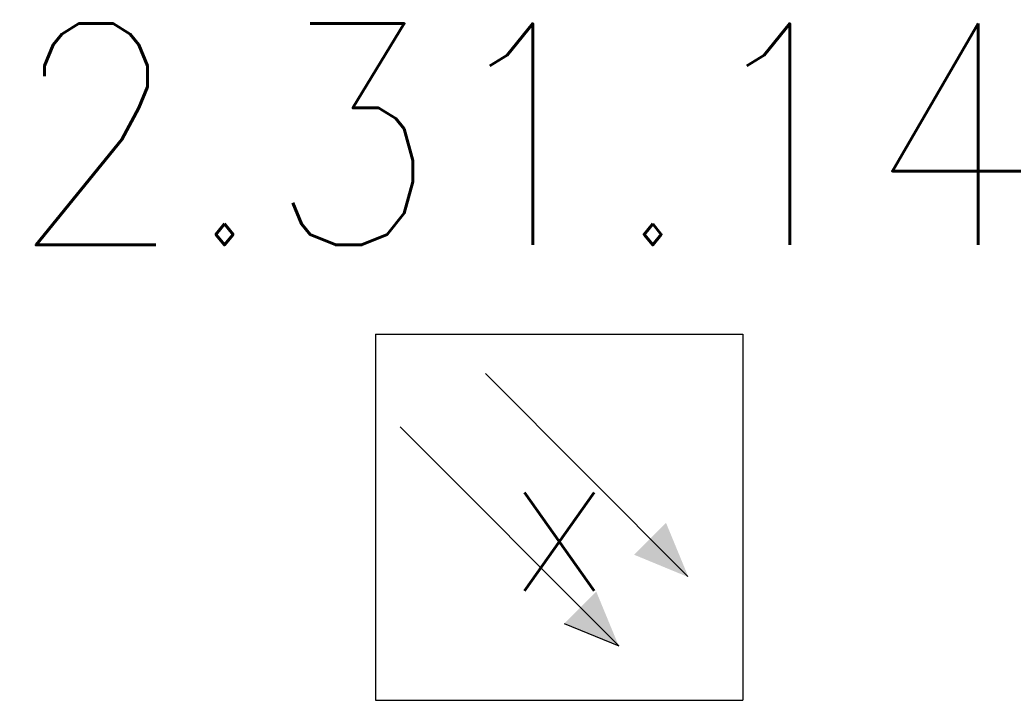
# Model space of a CAD drawing. Header units: millimetres. Extents: x -4577 to 1032787, y -66234 to 201209.
# Tile 59 of 256: x 18617 to 19151, y -21773 to -21404. Entities that reach past the tile are written whole.
import ezdxf
from ezdxf.enums import TextEntityAlignment as Align

# ---------------------------------------------------------------- set-up
doc = ezdxf.new("R2010")
doc.units = ezdxf.units.MM
doc.layers.add('510_5_2OG_ELT_1004$0$E__FM_BRANDM', color=1, linetype='Continuous')
doc.layers.add('510_5_2OG_ELT_1004$0$E__SYM3DPOS', color=2, linetype='Continuous', plot=False)
doc.styles.add('510_5_2OG_ELT_1004$0$Standard', font='simplex.shx')
doc.styles.add('510_5_2OG_ELT_1004$0$TXT', font='TXT.SHX', dxfattribs={"width": 0.7})

# ---------------------------------------------------------------- blocks, each defined once
blk = doc.blocks.new('510_5_2OG_ELT_1004$0$rmelder')
at = {"linetype": 'Continuous'}
for p, q in [((-0.09958, 0.09929), (-0.09958, -0.09929)), ((-0.09958, 0.09929), (0.09958, 0.09929)), ((0.09958, 0.09929), (0.09958, -0.09929)), ((0.00274, -0.05757), (0.03221, -0.06974))]:
    blk.add_line(p, q, dxfattribs=at)
for p, q in [((-0.04002, 0.07786), (0.06974, -0.03221)), ((-0.08626, 0.04902), (0.03221, -0.06974)), ((-0.09958, -0.09929), (0.09958, -0.09929))]:
    blk.add_line(p, q)
for points in [[(0.04057, -0.02034), (0.05787, -0.00304), (0.07003, -0.03251), (0.05787, -0.00304)], [(0.00274, -0.05757), (0.02004, -0.04027), (0.03221, -0.06974), (0.02004, -0.04027)]]:
    blk.add_solid(points)
at = {"layer": '510_5_2OG_ELT_1004$0$E__FM_BRANDM', "style": '510_5_2OG_ELT_1004$0$TXT', "flags": 1}
blk.add_attdef('EC_APPTAG', (0, 0), '', height=125, dxfattribs=at)
blk = doc.blocks.new('510_5_2OG_ELT_1004')
at = {"layer": '510_5_2OG_ELT_1004$0$E__FM_BRANDM', "lineweight": 25}
ref = blk.add_blockref('510_5_2OG_ELT_1004$0$rmelder', (18909.46, -21673.47), dxfattribs=dict(at, xscale=1000, yscale=1000, zscale=1000))
ref.add_attrib('EC_3DPOS', 'x', dxfattribs={"layer": '510_5_2OG_ELT_1004$0$E__SYM3DPOS', "height": 80, "style": '510_5_2OG_ELT_1004$0$TXT'}).set_placement((18909.46, -21673.47), align=Align.MIDDLE)
at = {"layer": '510_5_2OG_ELT_1004$0$E__FM_BRANDM', "lineweight": 25, "insert": (18610.45, -21405.79), "char_height": 120, "width": 2427.9008, "attachment_point": 1, "style": '510_5_2OG_ELT_1004$0$Standard'}
blk.add_mtext('2.31.14', dxfattribs=at)

msp = doc.modelspace()

# ---------------------------------------------------------------- block references
msp.add_blockref('510_5_2OG_ELT_1004', (0, -0.05))

doc.saveas('drawing.dxf')
